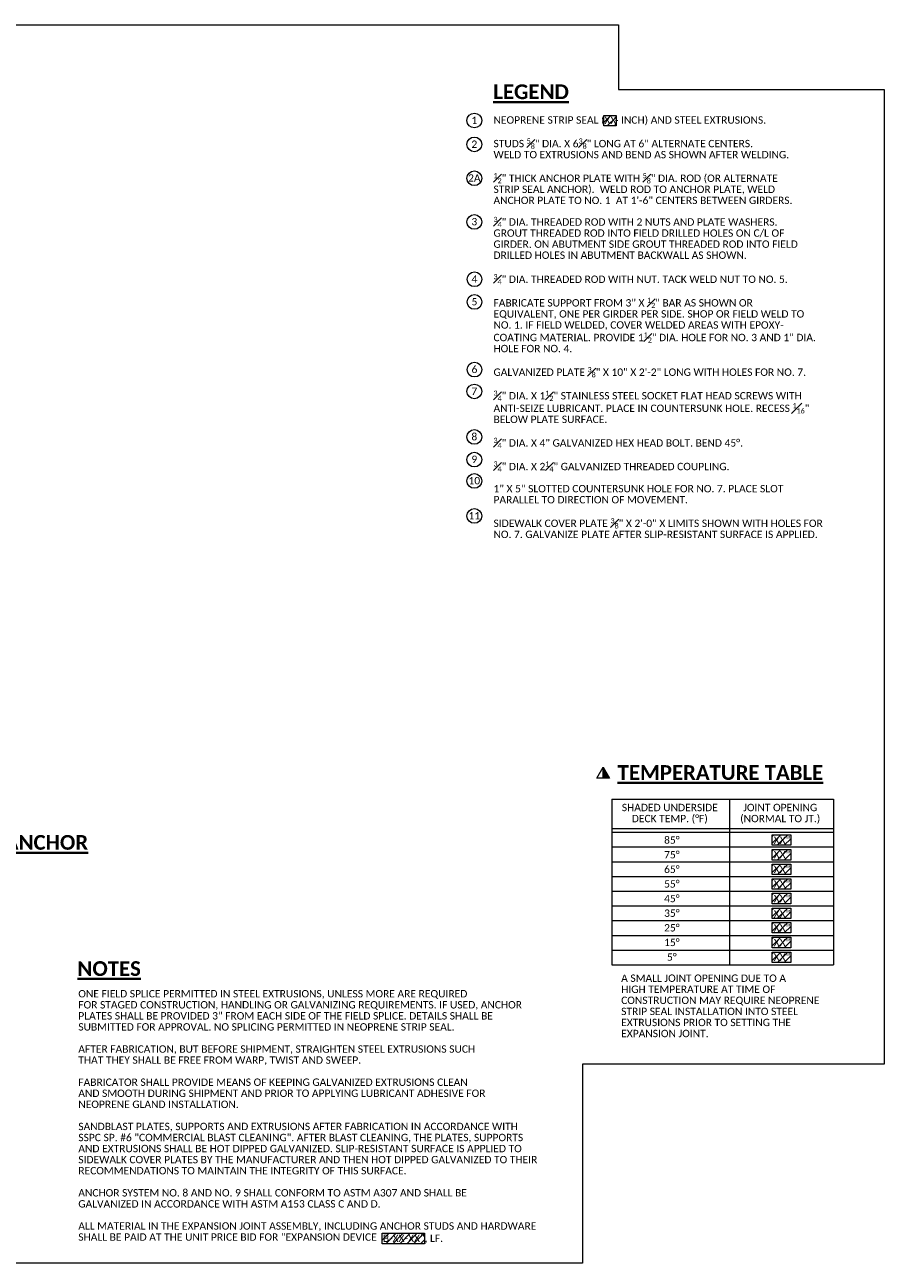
# Model space of a CAD drawing. Header units: metres. Extents: x -138 to 797, y -50 to 519.
# Tile 162 of 256: x 90 to 265, y -50 to 202. Entities that reach past the tile are written whole.
import ezdxf
from ezdxf.enums import TextEntityAlignment as Align

# ---------------------------------------------------------------- set-up
doc = ezdxf.new("R2010")
doc.units = ezdxf.units.M
doc.header["$MEASUREMENT"] = 0
for name, color, linetype, lineweight in [('B_ANNO', 7, 'Continuous', 18), ('B_ANNO_DIM', 7, 'Continuous', 18), ('B_ANNO_SYMB', 7, 'Continuous', 18), ('B_ANNO_TEXT', 7, 'Continuous', 18), ('B_ANNO_TEXT_TITLE', 7, 'Continuous', 40)]:
    doc.layers.add(name, color=color, linetype=linetype, lineweight=lineweight)
doc.layers.add('B_ANNO_DESIGN_NOTES', color=1, linetype='Continuous', lineweight=18, true_color=0xff0000)
doc.layers.add('B_ANNO_NOPLOT', color=47, linetype='Continuous', lineweight=18, plot=False)
doc.styles.add('Annotative', font='calibri.ttf', dxfattribs={"height": 0.0625})
doc.styles.get("Standard").update_dxf_attribs({"font": 'calibri.ttf'})
doc.styles.add('Title', font='calibrib.ttf', dxfattribs={"height": 0.125})

# ---------------------------------------------------------------- blocks, each defined once
blk = doc.blocks.new('INS_JTSS_ATGRSDWK+SS_BASE')
at = {"layer": 'B_ANNO_DESIGN_NOTES'}
h = blk.add_hatch(dxfattribs=at)
h.set_pattern_fill('ANSI31', color=256, scale=8)
h.set_pattern_definition([(45, (315.709, 41.2001), (-0.707107, 0.707107), [])])
h.paths.add_polyline_path([(320.9103, -82.9294), (323.4327, -82.9294), (323.4327, -85.0504), (320.9103, -85.0504)])
h = blk.add_hatch(dxfattribs=at)
h.set_pattern_fill('ANSI31', color=256, scale=8)
h.set_pattern_definition([(45, (270.6528, -186.2587), (-0.707107, 0.707107), [])])
h.paths.add_polyline_path([(275.8541, -310.3883), (284.4154, -310.3883), (284.4154, -312.5092), (275.8541, -312.5092)])
for points in [[(320.9103, -82.9294), (323.4327, -82.9294), (323.4327, -85.0504), (320.9103, -85.0504)], [(275.8541, -310.3883), (284.4154, -310.3883), (284.4154, -312.5092), (275.8541, -312.5092)]]:
    blk.add_lwpolyline(points, close=True, dxfattribs=at)
at = {"layer": 'B_ANNO_DIM'}
for centre in [(294.5908, -83.9717), (294.5908, -88.8333), (294.5908, -95.717), (294.6198, -116.2637), (294.6198, -120.8816), (294.6198, -134.6622), (294.5908, -139.1001), (294.5908, -148.3577), (294.5908, -152.9579), (294.5908, -157.3011), (294.5908, -164.4287)]:
    blk.add_circle(centre, 1.4974, dxfattribs=at)
at = {"layer": 'B_ANNO_NOPLOT', "flags": 128}
blk.add_lwpolyline([(0, -316.4871), (0, -64.4871), (323.9277, -64.4871), (323.9277, -77.632), (378, -77.632), (378, -275.9875), (316.5708, -275.9875), (316.5708, -316.4871)], close=True, dxfattribs=at)
at = {"style": 'Annotative'}
blk.add_attdef('DIM12', text='', height=1.5, rotation=90, dxfattribs=at).set_placement((9.8635, -92.4421), align=Align.MIDDLE_CENTER)
at = {"layer": 'B_ANNO_DIM', "char_height": 1.5, "width": 3.189236, "attachment_point": 5, "style": 'Annotative'}
for s, insert in [('1', (294.587, -83.9284)), ('2', (294.587, -88.79)), ('2A', (294.587, -95.6737)), ('4', (294.616, -116.2204)), ('5', (294.616, -120.8382)), ('6', (294.616, -134.6188)), ('7', (294.587, -139.0567)), ('8', (294.587, -148.3144)), ('9', (294.587, -152.9145)), ('10', (294.587, -157.2578)), ('11', (294.587, -164.3853))]:
    blk.add_mtext(s, dxfattribs=dict(at, insert=insert))
at = {"layer": 'B_ANNO_DIM', "lineweight": 30}
for tag, p in [('BAR1', (10.7294, -248.1165)), ('BAR3', (129.0984, -257.5272))]:
    blk.add_attdef(tag, text='', height=1.5, dxfattribs=at).set_placement(p, align=Align.TOP_LEFT)
at = {"layer": 'B_ANNO_DIM', "style": 'Annotative'}
for tag, p in [('BAR2', (96.1024, -274.8563)), ('BAR4', (122.9444, -296.1127))]:
    blk.add_attdef(tag, text='', height=1.5, dxfattribs=at).set_placement(p, align=Align.TOP_LEFT)
at = {"layer": 'B_ANNO_TEXT', "char_height": 1.5, "attachment_point": 1, "line_spacing_factor": 0.9, "style": 'Annotative'}
for s, insert, width in [('\\A1;NEOPRENE STRIP SEAL (    - INCH) AND STEEL EXTRUSIONS.\\P\\PSTUDS {\\H0.7x;\\S5#8;\\H1.42857x;" DIA. X 6\\H0.7x;\\S3#8;\\H1.42857x;" LONG AT 6" ALTERNATE CENTERS.\\PWELD TO EXTRUSIONS AND BEND AS SHOWN AFTER WELDING.\\P\\P\\H0.7x;\\S1#2;\\H1.42857x;" THICK ANCHOR PLATE WITH \\H0.7x;\\S5#8;\\H1.42857x;" DIA. ROD (OR ALTERNATE\\PSTRIP SEAL ANCHOR).  WELD ROD TO ANCHOR PLATE, WELD\\PANCHOR PLATE TO NO. 1  AT 1\'-6" CENTERS BETWEEN GIRDERS.\\P\\P\\C3;\\P\\P\\P\\P\\C256;\\P\\H0.7x;\\S3#4;\\H1.42857x;" DIA. THREADED ROD WITH NUT. TACK WELD NUT TO NO. 5.\\P\\PFABRICATE SUPPORT FROM 3" X \\H0.7x;\\S1#2;\\H1.42857x;" BAR AS SHOWN OR\\PEQUIVALENT, ONE PER GIRDER PER SIDE. SHOP OR FIELD WELD TO\\PNO. 1. IF FIELD WELDED, COVER WELDED AREAS WITH EPOXY-\\PCOATING MATERIAL. PROVIDE 1\\H0.7x;\\S1#2;\\H1.42857x;" DIA. HOLE FOR NO. 3 AND 1" DIA.\\PHOLE FOR NO. 4.\\P\\PGALVANIZED PLATE \\H0.7x;\\S3#8;\\H1.42857x;" X 10" X 2\'-2" LONG WITH HOLES FOR NO. 7.\\P\\P\\H0.7x;\\S3#4;\\H1.42857x;" DIA. X 1\\H0.7x;\\S1#2;\\H1.42857x;" STAINLESS STEEL SOCKET FLAT HEAD SCREWS WITH\\PANTI-SEIZE LUBRICANT. PLACE IN COUNTERSUNK HOLE. RECESS \\H0.7x;\\S1#16;\\H1.42857x;"\\PBELOW PLATE SURFACE.\\P\\P\\H0.7x;\\S3#4;\\H1.42857x;" DIA. X 4" GALVANIZED HEX HEAD BOLT. BEND 45°.\\P\\P\\H0.7x;\\S3#4;\\H1.42857x;" DIA. X 2\\H0.7x;\\S1#4;\\H1.42857x;" GALVANIZED THREADED COUPLING. \\P\\P1" X 5" SLOTTED COUNTERSUNK HOLE FOR NO. 7. PLACE SLOT\\PPARALLEL TO DIRECTION OF MOVEMENT.\\P\\PSIDEWALK COVER PLATE \\H0.7x;\\S3#8;\\H1.42857x;" X 2\'-0" X LIMITS SHOWN WITH HOLES FOR\\PNO. 7. GALVANIZE PLATE AFTER SLIP-RESISTANT SURFACE IS APPLIED.}', (298.4895, -83.1131, -0.8422), 114.451269), ('ONE FIELD SPLICE PERMITTED IN STEEL EXTRUSIONS, UNLESS MORE ARE REQUIRED\\PFOR STAGED CONSTRUCTION, HANDLING OR GALVANIZING REQUIREMENTS. IF USED, ANCHOR\\PPLATES SHALL BE PROVIDED 3" FROM EACH SIDE OF THE FIELD SPLICE. DETAILS SHALL BE \\PSUBMITTED FOR APPROVAL. NO SPLICING PERMITTED IN NEOPRENE STRIP SEAL.\\P\\PAFTER FABRICATION, BUT BEFORE SHIPMENT, STRAIGHTEN STEEL EXTRUSIONS SUCH\\PTHAT THEY SHALL BE FREE FROM WARP, TWIST AND SWEEP.\\P\\PFABRICATOR SHALL PROVIDE MEANS OF KEEPING GALVANIZED EXTRUSIONS CLEAN\\PAND SMOOTH DURING SHIPMENT AND PRIOR TO APPLYING LUBRICANT ADHESIVE FOR\\PNEOPRENE GLAND INSTALLATION.\\P\\PSANDBLAST PLATES, SUPPORTS AND EXTRUSIONS AFTER FABRICATION IN ACCORDANCE WITH \\PSSPC SP. #6 "COMMERCIAL BLAST CLEANING". AFTER BLAST CLEANING, THE PLATES, SUPPORTS\\PAND EXTRUSIONS SHALL BE HOT DIPPED GALVANIZED. SLIP-RESISTANT SURFACE IS APPLIED TO SIDEWALK COVER PLATES BY THE MANUFACTURER AND THEN HOT DIPPED GALVANIZED TO THEIR RECOMMENDATIONS TO MAINTAIN THE INTEGRITY OF THIS SURFACE.\\P\\PANCHOR SYSTEM NO. 8 AND NO. 9 SHALL CONFORM TO ASTM A307 AND SHALL BE\\PGALVANIZED IN ACCORDANCE WITH ASTM A153 CLASS C AND D.\\P\\PALL MATERIAL IN THE EXPANSION JOINT ASSEMBLY, INCLUDING ANCHOR STUDS AND HARDWARE\\PSHALL BE PAID AT THE UNIT PRICE BID FOR "EXPANSION DEVICE', (214.003, -260.8989, -0.8422), 93.923545)]:
    blk.add_mtext(s, dxfattribs=dict(at, insert=insert, width=width))
at = {"layer": 'B_ANNO_TEXT', "style": 'Annotative'}
for tag, p in [('SS', (321.0554, -84.683)), ('BID#', (275.9705, -312.1489))]:
    blk.add_attdef(tag, p, '', height=1.5, dxfattribs=at)
at = {"layer": 'B_ANNO_TEXT_TITLE', "char_height": 3, "width": 33.46363, "attachment_point": 1, "style": 'Title'}
for s, insert in [('{\\LLEGEND}', (298.4459, -76.6194, -0.8422)), ('{\\LNOTES}', (213.8188, -255.0305, -0.8422))]:
    blk.add_mtext(s, dxfattribs=dict(at, insert=insert))
at = {"layer": 'B_ANNO_TEXT_TITLE', "insert": (153.6135, -229.3536, -1.6845), "char_height": 3, "attachment_point": 1, "line_spacing_factor": 0.8, "style": 'Title'}
blk.add_mtext('\\pxqc;{\\LALTERNATE STRIP SEAL ANCHOR}', dxfattribs=at)
blk = doc.blocks.new('triangle half solid')
at = {"layer": 'B_ANNO_SYMB'}
blk.add_hatch(color=256, dxfattribs=at).paths.add_polyline_path([(0, 1.15), (1.31, -1.12), (0, -1.12)])
at = {"layer": 'B_ANNO_SYMB', "flags": 128}
for points in [[(1.31, -1.12), (-1.31, -1.12), (0, 1.15), (1.31, -1.12)], [(0, 1.15), (1.31, -1.12), (0, -1.12), (0, 1.15)]]:
    blk.add_lwpolyline(points, dxfattribs=at)
blk = doc.blocks.new('*U1778')
at = {"layer": 'B_ANNO_DESIGN_NOTES'}
h = blk.add_hatch(dxfattribs=at)
h.set_pattern_fill('ANSI31', color=256, scale=8)
h.set_pattern_definition([(45, (350.0246, 211.3048), (-0.707107, 0.707107), [])])
h.paths.add_polyline_path([(355.23, 87.18), (358.99, 87.18), (358.99, 85.05), (355.23, 85.05)])
h = blk.add_hatch(dxfattribs=at)
h.set_pattern_fill('ANSI31', color=256, scale=8)
h.set_pattern_definition([(45, (350.0246, 208.3048), (-0.707107, 0.707107), [])])
h.paths.add_polyline_path([(355.23, 84.18), (358.99, 84.18), (358.99, 82.05), (355.23, 82.05)])
h = blk.add_hatch(dxfattribs=at)
h.set_pattern_fill('ANSI31', color=256, scale=8)
h.set_pattern_definition([(45, (350.0246, 205.3591), (-0.707107, 0.707107), [])])
h.paths.add_polyline_path([(355.23, 81.23), (358.99, 81.23), (358.99, 79.11), (355.23, 79.11)])
h = blk.add_hatch(dxfattribs=at)
h.set_pattern_fill('ANSI31', color=256, scale=8)
h.set_pattern_definition([(45, (350.0246, 202.3591), (-0.707107, 0.707107), [])])
h.paths.add_polyline_path([(355.23, 78.23), (358.99, 78.23), (358.99, 76.11), (355.23, 76.11)])
h = blk.add_hatch(dxfattribs=at)
h.set_pattern_fill('ANSI31', color=256, scale=8)
h.set_pattern_definition([(45, (350.0246, 199.4137), (-0.707107, 0.707107), [])])
h.paths.add_polyline_path([(355.23, 75.28), (358.99, 75.28), (358.99, 73.16), (355.23, 73.16)])
h = blk.add_hatch(dxfattribs=at)
h.set_pattern_fill('ANSI31', color=256, scale=8)
h.set_pattern_definition([(45, (350.0246, 196.4137), (-0.707107, 0.707107), [])])
h.paths.add_polyline_path([(355.23, 72.28), (358.99, 72.28), (358.99, 70.16), (355.23, 70.16)])
h = blk.add_hatch(dxfattribs=at)
h.set_pattern_fill('ANSI31', color=256, scale=8)
h.set_pattern_definition([(45, (350.0246, 193.4576), (-0.707107, 0.707107), [])])
h.paths.add_polyline_path([(355.23, 69.33), (358.99, 69.33), (358.99, 67.21), (355.23, 67.21)])
h = blk.add_hatch(dxfattribs=at)
h.set_pattern_fill('ANSI31', color=256, scale=8)
h.set_pattern_definition([(45, (350.0246, 190.4576), (-0.707107, 0.707107), [])])
h.paths.add_polyline_path([(355.23, 66.33), (358.99, 66.33), (358.99, 64.21), (355.23, 64.21)])
h = blk.add_hatch(dxfattribs=at)
h.set_pattern_fill('ANSI31', color=256, scale=8)
h.set_pattern_definition([(45, (350.0246, 187.4619), (-0.707107, 0.707107), [])])
h.paths.add_polyline_path([(355.23, 63.33), (358.99, 63.33), (358.99, 61.21), (355.23, 61.21)])
at = {"layer": 'B_ANNO', "linetype": 'Continuous', "lineweight": 18}
for p, q in [((322.59, 94.46), (322.59, 60.71)), ((322.59, 94.46), (367.71, 94.46)), ((346.52, 94.46), (346.52, 60.71)), ((367.71, 94.46), (367.71, 60.71)), ((322.59, 88.46), (367.71, 88.46)), ((322.59, 87.71), (367.71, 87.71)), ((322.59, 84.71), (367.71, 84.71)), ((322.59, 81.71), (367.71, 81.71)), ((322.59, 78.71), (367.71, 78.71)), ((322.59, 75.71), (367.71, 75.71)), ((322.59, 72.71), (367.71, 72.71)), ((322.59, 69.71), (367.71, 69.71)), ((322.59, 66.71), (367.71, 66.71)), ((322.59, 63.71), (367.71, 63.71)), ((322.59, 60.71), (367.71, 60.71))]:
    blk.add_line(p, q, dxfattribs=at)
at = {"layer": 'B_ANNO_DESIGN_NOTES'}
for points in [[(355.23, 87.18), (358.99, 87.18), (358.99, 85.05), (355.23, 85.05)], [(355.23, 84.18), (358.99, 84.18), (358.99, 82.05), (355.23, 82.05)], [(355.23, 81.23), (358.99, 81.23), (358.99, 79.11), (355.23, 79.11)], [(355.23, 78.23), (358.99, 78.23), (358.99, 76.11), (355.23, 76.11)], [(355.23, 75.28), (358.99, 75.28), (358.99, 73.16), (355.23, 73.16)], [(355.23, 72.28), (358.99, 72.28), (358.99, 70.16), (355.23, 70.16)], [(355.23, 69.33), (358.99, 69.33), (358.99, 67.21), (355.23, 67.21)], [(355.23, 66.33), (358.99, 66.33), (358.99, 64.21), (355.23, 64.21)], [(355.23, 63.33), (358.99, 63.33), (358.99, 61.21), (355.23, 61.21)]]:
    blk.add_lwpolyline(points, close=True, dxfattribs=at)
at = {"layer": 'B_ANNO_NOPLOT', "flags": 128}
blk.add_lwpolyline([(0, 0), (0, 252), (323.93, 252), (323.93, 238.86), (378, 238.86), (378, 40.5), (316.57, 40.5), (316.57, 0)], close=True, dxfattribs=at)
blk.add_blockref('triangle half solid', (320.81, 99.82))
at = {"layer": 'B_ANNO_TEXT', "char_height": 1.5, "width": 114.4513, "attachment_point": 1, "style": 'Annotative'}
for s, insert, line_spacing_factor in [('\\pxqc;SHADED UNDERSIDE\\PDECK TEMP. (%%DF)', (277.14, 93.48), 0.9), ('\\pxqc;JOINT OPENING\\P(NORMAL TO JT.)', (299.61, 93.48), 0.9), ('\\pxqc;85%%D\\P75%%D\\P65%%D\\P55%%D\\P45%%D\\P35%%D\\P25%%D\\P15%%D\\P5%%D', (277.56, 86.86), 1.19), ('A SMALL JOINT OPENING DUE TO A\\PHIGH TEMPERATURE AT TIME OF\\PCONSTRUCTION MAY REQUIRE NEOPRENE\\PSTRIP SEAL INSTALLATION INTO STEEL\\PEXTRUSIONS PRIOR TO SETTING THE\\PEXPANSION JOINT.', (324.47, 58.75), 0.9)]:
    blk.add_mtext(s, dxfattribs=dict(at, insert=insert, line_spacing_factor=line_spacing_factor))
at = {"layer": 'B_ANNO_TEXT', "style": 'Annotative'}
for tag, p in [('JO1', (357.19, 85.33)), ('JO2', (357.19, 82.39)), ('JO3', (357.19, 79.39)), ('JO4', (357.19, 76.43)), ('JO5', (357.19, 73.44)), ('JO6', (357.19, 70.33)), ('JO7', (357.19, 67.48)), ('JO8', (357.19, 64.5)), ('JO9', (357.19, 61.53))]:
    blk.add_attdef(tag, text='', height=1.5, dxfattribs=at).set_placement(p, align=Align.CENTER)
at = {"layer": 'B_ANNO_TEXT_TITLE', "insert": (323.75, 101.35), "char_height": 3, "width": 44.4518, "attachment_point": 1, "style": 'Title'}
blk.add_mtext('{\\LTEMPERATURE TABLE}', dxfattribs=at)
blk = doc.blocks.new('*U976')
at = {"layer": 'B_ANNO_NOPLOT', "flags": 128}
blk.add_lwpolyline([(0, 0), (0, 252), (323.93, 252), (323.93, 238.86), (378, 238.86), (378, 40.5), (316.57, 40.5), (316.57, 0)], close=True, dxfattribs=at)
blk = doc.blocks.new('*U1006')
at = {"layer": 'B_ANNO_DIM'}
blk.add_circle((294.5908, 211.8916), 1.4974, dxfattribs=at)
at = {"layer": 'B_ANNO_NOPLOT', "flags": 128}
blk.add_lwpolyline([(0, 0), (0, 252), (323.9277, 252), (323.9277, 238.8552), (378, 238.8552), (378, 40.4996), (316.5708, 40.4996), (316.5708, 0)], close=True, dxfattribs=at)
at = {"layer": 'B_ANNO_DIM', "insert": (294.587, 211.935), "char_height": 1.5, "width": 3.189236, "attachment_point": 5, "style": 'Annotative'}
blk.add_mtext('3', dxfattribs=at)
at = {"layer": 'B_ANNO_TEXT', "insert": (298.4895, 212.9188, -0.8422), "char_height": 1.5, "width": 114.451269, "attachment_point": 1, "line_spacing_factor": 0.9, "style": 'Annotative'}
blk.add_mtext('\\A1;{\\H0.7x;\\S3#4;}" DIA. THREADED ROD WITH 2 NUTS AND PLATE WASHERS.\\PGROUT THREADED ROD INTO FIELD DRILLED HOLES ON C/L OF\\PGIRDER. ON ABUTMENT SIDE GROUT THREADED ROD INTO FIELD\\PDRILLED HOLES IN ABUTMENT BACKWALL AS SHOWN.', dxfattribs=at)
blk = doc.blocks.new('*U739')
at = {"layer": 'B_ANNO_NOPLOT', "flags": 128}
blk.add_lwpolyline([(0, -316.4871), (0, -64.4871), (323.9277, -64.4871), (323.9277, -77.632), (378, -77.632), (378, -275.9875), (316.5708, -275.9875), (316.5708, -316.4871)], close=True, dxfattribs=at)

msp = doc.modelspace()

# ---------------------------------------------------------------- block references
ref = msp.add_blockref('INS_JTSS_ATGRSDWK+SS_BASE', (-112.83, 266.84))
ref.add_attrib('SS', 'XX', (208.23, 182.16), dxfattribs={"layer": 'B_ANNO_TEXT', "height": 1.5, "style": 'Annotative'})
ref.add_attrib('BID#', 'B-XX-XX", LF.', (163.14, -45.31), dxfattribs={"layer": 'B_ANNO_TEXT', "height": 1.5, "style": 'Annotative'})

# ---------------------------------------------------------------- next in the draw order: block references
msp.add_blockref('*U976', (-112.83, -49.65))
msp.add_blockref('*U1778', (-112.83, -49.65)).add_auto_attribs({'JO1': 'XX"', 'JO2': 'XX"', 'JO3': 'XX"', 'JO4': 'XX"', 'JO5': 'XX"', 'JO6': 'XX"', 'JO7': 'XX"', 'JO8': 'XX"', 'JO9': 'XX"'})

# ---------------------------------------------------------------- next in the draw order: block references
msp.add_blockref('*U1006', (-112.83, -49.65))

# ---------------------------------------------------------------- next in the draw order: block references
msp.add_blockref('*U739', (-112.83, 266.84))

doc.saveas('drawing.dxf')
